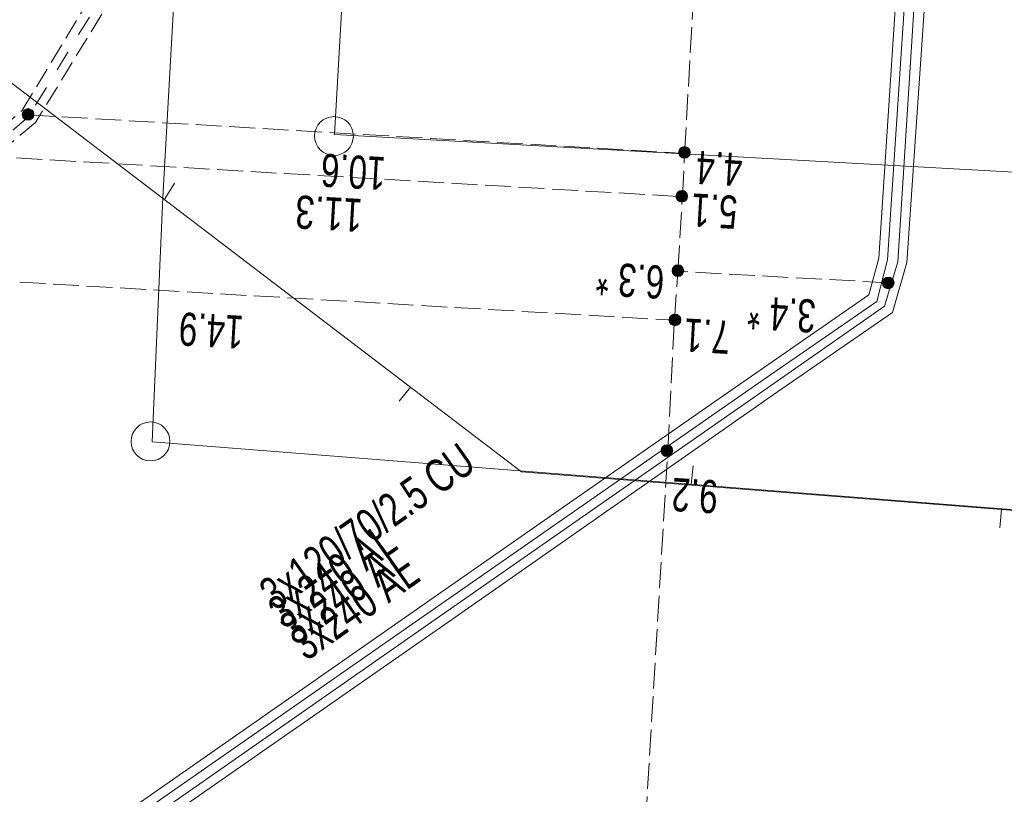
# Model space of a CAD drawing. Header units: metres. Extents: x -740 to 758, y -633 to 854.
# Tile 175 of 256: x -402 to -386, y 221 to 233. Entities that reach past the tile are written whole.
import ezdxf

# ---------------------------------------------------------------- set-up
doc = ezdxf.new("R2010")
doc.units = ezdxf.units.M
doc.header["$MEASUREMENT"] = 0
for name, pattern in [('333_125', [0.4576, 0.3328, -0.1248]), ('333_333', [0.6656, 0.3328, -0.3328]), ('416_125', [0.5408, 0.416, -0.1248])]:
    doc.linetypes.add(name, pattern=pattern)
for name, color, linetype in [('Grundkarte.LOVION', 7, 'Continuous'), ('Strom.LOVION', 7, 'Continuous'), ('StromBemass.LOVION', 7, 'Continuous')]:
    doc.layers.add(name, color=color, linetype=linetype)
doc.styles.add('ERSTELLTER_STIL_1', font='arial.ttf')

msp = doc.modelspace()

# ---------------------------------------------------------------- hatches: boundary and pattern name
at = {"layer": 'StromBemass.LOVION', "linetype": 'Continuous', "lineweight": 13}
for points in [[(-401.8, 231.734), (-401.793, 231.744), (-401.787, 231.754), (-401.783, 231.765), (-401.78, 231.777), (-401.779, 231.788), (-401.779, 231.8), (-401.78, 231.812), (-401.783, 231.823), (-401.787, 231.834), (-401.793, 231.845), (-401.8, 231.854), (-401.808, 231.863), (-401.817, 231.87), (-401.827, 231.877), (-401.838, 231.882), (-401.849, 231.885), (-401.861, 231.887), (-401.873, 231.888), (-401.885, 231.887), (-401.896, 231.885), (-401.908, 231.881), (-401.918, 231.876), (-401.928, 231.87), (-401.937, 231.862), (-401.945, 231.854), (-401.952, 231.844), (-401.958, 231.834), (-401.962, 231.823), (-401.965, 231.811), (-401.967, 231.799), (-401.967, 231.788), (-401.965, 231.776), (-401.962, 231.764), (-401.958, 231.753), (-401.952, 231.743), (-401.945, 231.734), (-401.937, 231.725), (-401.928, 231.717), (-401.918, 231.711), (-401.907, 231.706), (-401.896, 231.703), (-401.884, 231.7), (-401.872, 231.7), (-401.86, 231.7), (-401.849, 231.703), (-401.838, 231.706), (-401.827, 231.711), (-401.817, 231.718), (-401.808, 231.725)], [(-401.813, 231.745), (-401.808, 231.751), (-401.804, 231.759), (-401.801, 231.766), (-401.799, 231.775), (-401.798, 231.783), (-401.798, 231.791), (-401.799, 231.8), (-401.801, 231.808), (-401.804, 231.816), (-401.808, 231.823), (-401.813, 231.83), (-401.819, 231.836), (-401.825, 231.841), (-401.832, 231.845), (-401.84, 231.849), (-401.848, 231.852), (-401.856, 231.853), (-401.864, 231.854), (-401.873, 231.853), (-401.881, 231.851), (-401.889, 231.849), (-401.897, 231.845), (-401.904, 231.841), (-401.91, 231.835), (-401.916, 231.829), (-401.921, 231.822), (-401.925, 231.815), (-401.928, 231.807), (-401.93, 231.799), (-401.931, 231.791), (-401.931, 231.782), (-401.93, 231.774), (-401.928, 231.766), (-401.925, 231.758), (-401.92, 231.751), (-401.915, 231.744), (-401.91, 231.738), (-401.903, 231.733), (-401.896, 231.728), (-401.889, 231.725), (-401.881, 231.722), (-401.872, 231.721), (-401.864, 231.72), (-401.856, 231.721), (-401.847, 231.722), (-401.839, 231.725), (-401.832, 231.729), (-401.825, 231.733), (-401.818, 231.738)], [(-391.213, 231.122), (-391.206, 231.131), (-391.201, 231.141), (-391.196, 231.152), (-391.194, 231.164), (-391.192, 231.175), (-391.192, 231.187), (-391.194, 231.199), (-391.197, 231.21), (-391.201, 231.221), (-391.207, 231.231), (-391.214, 231.241), (-391.222, 231.249), (-391.231, 231.257), (-391.241, 231.263), (-391.251, 231.268), (-391.262, 231.271), (-391.274, 231.274), (-391.286, 231.274), (-391.297, 231.274), (-391.309, 231.271), (-391.32, 231.268), (-391.331, 231.263), (-391.341, 231.256), (-391.35, 231.249), (-391.358, 231.24), (-391.365, 231.231), (-391.37, 231.22), (-391.374, 231.209), (-391.377, 231.198), (-391.379, 231.186), (-391.379, 231.175), (-391.377, 231.163), (-391.374, 231.152), (-391.37, 231.141), (-391.364, 231.131), (-391.357, 231.121), (-391.349, 231.113), (-391.34, 231.105), (-391.33, 231.099), (-391.32, 231.094), (-391.308, 231.09), (-391.297, 231.088), (-391.285, 231.087), (-391.273, 231.088), (-391.262, 231.09), (-391.251, 231.094), (-391.24, 231.099), (-391.23, 231.105), (-391.221, 231.113)], [(-391.238, 231.126), (-391.233, 231.132), (-391.229, 231.139), (-391.226, 231.147), (-391.224, 231.155), (-391.223, 231.163), (-391.223, 231.171), (-391.224, 231.179), (-391.226, 231.186), (-391.229, 231.194), (-391.233, 231.201), (-391.238, 231.207), (-391.243, 231.213), (-391.25, 231.218), (-391.256, 231.223), (-391.264, 231.226), (-391.271, 231.229), (-391.279, 231.23), (-391.287, 231.231), (-391.295, 231.23), (-391.303, 231.228), (-391.311, 231.226), (-391.318, 231.223), (-391.325, 231.218), (-391.331, 231.213), (-391.337, 231.207), (-391.341, 231.201), (-391.345, 231.194), (-391.348, 231.186), (-391.35, 231.178), (-391.351, 231.17), (-391.351, 231.162), (-391.35, 231.154), (-391.348, 231.147), (-391.345, 231.139), (-391.341, 231.132), (-391.336, 231.126), (-391.331, 231.12), (-391.325, 231.115), (-391.318, 231.11), (-391.31, 231.107), (-391.303, 231.104), (-391.295, 231.103), (-391.287, 231.103), (-391.279, 231.103), (-391.271, 231.105), (-391.263, 231.107), (-391.256, 231.111), (-391.249, 231.115), (-391.243, 231.12)], [(-391.235, 231.129), (-391.231, 231.135), (-391.227, 231.142), (-391.224, 231.15), (-391.222, 231.157), (-391.221, 231.165), (-391.221, 231.173), (-391.222, 231.181), (-391.224, 231.189), (-391.227, 231.197), (-391.231, 231.204), (-391.236, 231.21), (-391.241, 231.216), (-391.247, 231.221), (-391.254, 231.225), (-391.262, 231.229), (-391.269, 231.231), (-391.277, 231.233), (-391.285, 231.233), (-391.293, 231.233), (-391.301, 231.231), (-391.309, 231.229), (-391.316, 231.225), (-391.323, 231.221), (-391.329, 231.216), (-391.334, 231.21), (-391.339, 231.203), (-391.343, 231.196), (-391.346, 231.189), (-391.348, 231.181), (-391.349, 231.173), (-391.349, 231.165), (-391.348, 231.157), (-391.346, 231.149), (-391.343, 231.142), (-391.339, 231.135), (-391.334, 231.128), (-391.329, 231.122), (-391.322, 231.117), (-391.316, 231.113), (-391.308, 231.11), (-391.301, 231.107), (-391.293, 231.106), (-391.285, 231.105), (-391.277, 231.106), (-391.269, 231.107), (-391.261, 231.11), (-391.254, 231.113), (-391.247, 231.117), (-391.241, 231.123)], [(-391.257, 230.415), (-391.25, 230.424), (-391.245, 230.435), (-391.24, 230.446), (-391.238, 230.457), (-391.236, 230.469), (-391.236, 230.48), (-391.238, 230.492), (-391.241, 230.503), (-391.245, 230.514), (-391.251, 230.524), (-391.258, 230.534), (-391.266, 230.542), (-391.275, 230.55), (-391.285, 230.556), (-391.295, 230.561), (-391.306, 230.565), (-391.318, 230.567), (-391.33, 230.568), (-391.341, 230.567), (-391.353, 230.565), (-391.364, 230.561), (-391.374, 230.556), (-391.384, 230.55), (-391.393, 230.542), (-391.401, 230.533), (-391.408, 230.524), (-391.414, 230.514), (-391.418, 230.503), (-391.421, 230.491), (-391.422, 230.48), (-391.422, 230.468), (-391.421, 230.456), (-391.418, 230.445), (-391.414, 230.434), (-391.408, 230.424), (-391.401, 230.414), (-391.393, 230.406), (-391.384, 230.399), (-391.374, 230.392), (-391.363, 230.387), (-391.352, 230.384), (-391.341, 230.382), (-391.329, 230.381), (-391.317, 230.382), (-391.306, 230.384), (-391.295, 230.388), (-391.284, 230.393), (-391.274, 230.399), (-391.265, 230.406)], [(-391.274, 230.429), (-391.27, 230.436), (-391.266, 230.442), (-391.263, 230.45), (-391.261, 230.457), (-391.261, 230.465), (-391.261, 230.473), (-391.262, 230.48), (-391.264, 230.488), (-391.266, 230.495), (-391.27, 230.502), (-391.275, 230.508), (-391.28, 230.514), (-391.286, 230.519), (-391.293, 230.523), (-391.3, 230.526), (-391.307, 230.528), (-391.315, 230.53), (-391.322, 230.53), (-391.33, 230.53), (-391.338, 230.528), (-391.345, 230.526), (-391.352, 230.523), (-391.359, 230.518), (-391.365, 230.513), (-391.37, 230.508), (-391.374, 230.501), (-391.378, 230.495), (-391.381, 230.487), (-391.383, 230.48), (-391.384, 230.472), (-391.384, 230.464), (-391.383, 230.457), (-391.381, 230.449), (-391.378, 230.442), (-391.374, 230.435), (-391.37, 230.429), (-391.364, 230.423), (-391.358, 230.418), (-391.352, 230.414), (-391.345, 230.411), (-391.337, 230.409), (-391.33, 230.407), (-391.322, 230.407), (-391.314, 230.407), (-391.307, 230.409), (-391.299, 230.411), (-391.292, 230.414), (-391.286, 230.419), (-391.28, 230.424)], [(-391.271, 230.431), (-391.267, 230.437), (-391.263, 230.444), (-391.26, 230.451), (-391.258, 230.459), (-391.257, 230.467), (-391.257, 230.475), (-391.258, 230.482), (-391.26, 230.49), (-391.263, 230.497), (-391.267, 230.504), (-391.272, 230.51), (-391.277, 230.516), (-391.283, 230.521), (-391.29, 230.525), (-391.297, 230.529), (-391.304, 230.531), (-391.312, 230.532), (-391.32, 230.533), (-391.327, 230.532), (-391.335, 230.531), (-391.343, 230.528), (-391.35, 230.525), (-391.356, 230.521), (-391.362, 230.516), (-391.368, 230.51), (-391.372, 230.504), (-391.376, 230.497), (-391.379, 230.49), (-391.381, 230.482), (-391.382, 230.474), (-391.382, 230.466), (-391.381, 230.459), (-391.379, 230.451), (-391.376, 230.444), (-391.372, 230.437), (-391.367, 230.431), (-391.362, 230.425), (-391.356, 230.42), (-391.349, 230.416), (-391.342, 230.413), (-391.335, 230.41), (-391.327, 230.409), (-391.319, 230.408), (-391.311, 230.409), (-391.304, 230.41), (-391.296, 230.413), (-391.289, 230.416), (-391.283, 230.42), (-391.277, 230.425)], [(-391.319, 229.214), (-391.312, 229.224), (-391.307, 229.234), (-391.302, 229.245), (-391.299, 229.257), (-391.298, 229.268), (-391.298, 229.28), (-391.299, 229.292), (-391.302, 229.303), (-391.307, 229.314), (-391.313, 229.325), (-391.32, 229.334), (-391.328, 229.343), (-391.337, 229.35), (-391.347, 229.357), (-391.358, 229.362), (-391.369, 229.365), (-391.381, 229.368), (-391.392, 229.368), (-391.404, 229.368), (-391.416, 229.365), (-391.427, 229.362), (-391.438, 229.356), (-391.448, 229.35), (-391.457, 229.342), (-391.465, 229.334), (-391.472, 229.324), (-391.478, 229.314), (-391.482, 229.303), (-391.485, 229.291), (-391.486, 229.28), (-391.486, 229.268), (-391.485, 229.256), (-391.482, 229.244), (-391.477, 229.233), (-391.472, 229.223), (-391.465, 229.214), (-391.456, 229.205), (-391.447, 229.197), (-391.437, 229.191), (-391.427, 229.186), (-391.415, 229.182), (-391.404, 229.18), (-391.392, 229.18), (-391.38, 229.18), (-391.368, 229.183), (-391.357, 229.186), (-391.346, 229.191), (-391.336, 229.198), (-391.327, 229.205)], [(-391.348, 229.228), (-391.343, 229.234), (-391.34, 229.241), (-391.337, 229.248), (-391.335, 229.256), (-391.334, 229.263), (-391.334, 229.271), (-391.335, 229.279), (-391.337, 229.287), (-391.34, 229.294), (-391.344, 229.301), (-391.348, 229.307), (-391.354, 229.313), (-391.36, 229.318), (-391.366, 229.322), (-391.373, 229.325), (-391.381, 229.328), (-391.389, 229.329), (-391.396, 229.33), (-391.404, 229.329), (-391.412, 229.328), (-391.419, 229.325), (-391.427, 229.322), (-391.433, 229.318), (-391.439, 229.313), (-391.445, 229.307), (-391.449, 229.301), (-391.453, 229.294), (-391.456, 229.286), (-391.458, 229.279), (-391.459, 229.271), (-391.459, 229.263), (-391.458, 229.255), (-391.456, 229.248), (-391.453, 229.24), (-391.449, 229.234), (-391.444, 229.227), (-391.439, 229.222), (-391.433, 229.217), (-391.426, 229.212), (-391.419, 229.209), (-391.412, 229.207), (-391.404, 229.205), (-391.396, 229.205), (-391.388, 229.205), (-391.381, 229.207), (-391.373, 229.209), (-391.366, 229.213), (-391.359, 229.217), (-391.353, 229.222)], [(-391.348, 229.228), (-391.343, 229.234), (-391.34, 229.241), (-391.337, 229.248), (-391.335, 229.256), (-391.334, 229.263), (-391.334, 229.271), (-391.335, 229.279), (-391.337, 229.287), (-391.34, 229.294), (-391.344, 229.301), (-391.348, 229.307), (-391.354, 229.313), (-391.36, 229.318), (-391.366, 229.322), (-391.373, 229.325), (-391.381, 229.328), (-391.389, 229.329), (-391.396, 229.33), (-391.404, 229.329), (-391.412, 229.328), (-391.419, 229.325), (-391.427, 229.322), (-391.433, 229.318), (-391.439, 229.313), (-391.445, 229.307), (-391.449, 229.301), (-391.453, 229.294), (-391.456, 229.286), (-391.458, 229.279), (-391.459, 229.271), (-391.459, 229.263), (-391.458, 229.255), (-391.456, 229.248), (-391.453, 229.24), (-391.449, 229.234), (-391.444, 229.227), (-391.439, 229.222), (-391.433, 229.217), (-391.426, 229.212), (-391.419, 229.209), (-391.412, 229.207), (-391.404, 229.205), (-391.396, 229.205), (-391.388, 229.205), (-391.381, 229.207), (-391.373, 229.209), (-391.366, 229.213), (-391.359, 229.217), (-391.353, 229.222)], [(-387.926, 229.017), (-387.919, 229.026), (-387.914, 229.037), (-387.909, 229.048), (-387.906, 229.059), (-387.905, 229.071), (-387.905, 229.083), (-387.906, 229.094), (-387.909, 229.106), (-387.914, 229.117), (-387.92, 229.127), (-387.926, 229.137), (-387.935, 229.145), (-387.944, 229.153), (-387.954, 229.159), (-387.964, 229.164), (-387.976, 229.168), (-387.987, 229.17), (-387.999, 229.171), (-388.011, 229.17), (-388.023, 229.168), (-388.034, 229.164), (-388.045, 229.159), (-388.055, 229.153), (-388.064, 229.145), (-388.072, 229.136), (-388.079, 229.127), (-388.084, 229.116), (-388.089, 229.105), (-388.092, 229.094), (-388.093, 229.082), (-388.093, 229.07), (-388.091, 229.059), (-388.088, 229.047), (-388.084, 229.036), (-388.078, 229.026), (-388.071, 229.016), (-388.063, 229.008), (-388.054, 229), (-388.044, 228.994), (-388.033, 228.989), (-388.022, 228.985), (-388.01, 228.983), (-387.999, 228.982), (-387.987, 228.983), (-387.975, 228.985), (-387.964, 228.989), (-387.953, 228.994), (-387.943, 229), (-387.934, 229.008)], [(-387.949, 229.035), (-387.944, 229.042), (-387.941, 229.049), (-387.938, 229.056), (-387.936, 229.064), (-387.935, 229.071), (-387.935, 229.079), (-387.936, 229.087), (-387.938, 229.095), (-387.941, 229.102), (-387.945, 229.109), (-387.949, 229.115), (-387.955, 229.121), (-387.961, 229.126), (-387.967, 229.13), (-387.974, 229.133), (-387.982, 229.136), (-387.989, 229.137), (-387.997, 229.138), (-388.005, 229.137), (-388.013, 229.135), (-388.02, 229.133), (-388.027, 229.13), (-388.034, 229.125), (-388.04, 229.12), (-388.045, 229.115), (-388.05, 229.108), (-388.054, 229.101), (-388.057, 229.094), (-388.058, 229.087), (-388.059, 229.079), (-388.059, 229.071), (-388.058, 229.063), (-388.056, 229.056), (-388.054, 229.048), (-388.05, 229.041), (-388.045, 229.035), (-388.04, 229.029), (-388.034, 229.024), (-388.027, 229.02), (-388.02, 229.017), (-388.012, 229.015), (-388.005, 229.013), (-387.997, 229.013), (-387.989, 229.013), (-387.981, 229.015), (-387.974, 229.017), (-387.967, 229.02), (-387.96, 229.025), (-387.954, 229.03)], [(-391.365, 228.421), (-391.358, 228.431), (-391.353, 228.441), (-391.348, 228.452), (-391.346, 228.464), (-391.344, 228.475), (-391.344, 228.487), (-391.346, 228.499), (-391.349, 228.51), (-391.353, 228.521), (-391.359, 228.532), (-391.366, 228.541), (-391.374, 228.55), (-391.383, 228.557), (-391.393, 228.564), (-391.404, 228.569), (-391.415, 228.572), (-391.427, 228.574), (-391.438, 228.575), (-391.45, 228.574), (-391.462, 228.572), (-391.473, 228.568), (-391.484, 228.563), (-391.494, 228.557), (-391.503, 228.549), (-391.511, 228.541), (-391.518, 228.531), (-391.523, 228.521), (-391.528, 228.51), (-391.531, 228.498), (-391.532, 228.486), (-391.532, 228.475), (-391.531, 228.463), (-391.528, 228.451), (-391.523, 228.44), (-391.517, 228.43), (-391.51, 228.421), (-391.502, 228.412), (-391.493, 228.404), (-391.483, 228.398), (-391.472, 228.393), (-391.461, 228.39), (-391.45, 228.387), (-391.438, 228.387), (-391.426, 228.387), (-391.414, 228.39), (-391.403, 228.393), (-391.392, 228.398), (-391.383, 228.405), (-391.373, 228.412)], [(-391.398, 228.432), (-391.393, 228.438), (-391.389, 228.445), (-391.387, 228.453), (-391.385, 228.46), (-391.384, 228.468), (-391.384, 228.476), (-391.385, 228.484), (-391.387, 228.492), (-391.39, 228.499), (-391.393, 228.506), (-391.398, 228.512), (-391.404, 228.518), (-391.41, 228.523), (-391.416, 228.528), (-391.424, 228.531), (-391.431, 228.533), (-391.439, 228.535), (-391.447, 228.535), (-391.455, 228.535), (-391.463, 228.533), (-391.47, 228.531), (-391.477, 228.527), (-391.484, 228.523), (-391.49, 228.518), (-391.496, 228.512), (-391.5, 228.506), (-391.504, 228.499), (-391.507, 228.491), (-391.509, 228.484), (-391.51, 228.476), (-391.51, 228.468), (-391.509, 228.46), (-391.507, 228.452), (-391.504, 228.445), (-391.5, 228.438), (-391.495, 228.431), (-391.49, 228.426), (-391.484, 228.421), (-391.477, 228.416), (-391.47, 228.413), (-391.462, 228.411), (-391.455, 228.409), (-391.447, 228.409), (-391.439, 228.409), (-391.431, 228.411), (-391.423, 228.413), (-391.416, 228.417), (-391.409, 228.421), (-391.403, 228.426)], [(-391.395, 228.433), (-391.39, 228.44), (-391.386, 228.447), (-391.383, 228.454), (-391.381, 228.462), (-391.38, 228.47), (-391.38, 228.478), (-391.381, 228.486), (-391.383, 228.494), (-391.386, 228.501), (-391.39, 228.508), (-391.395, 228.515), (-391.4, 228.521), (-391.407, 228.526), (-391.413, 228.53), (-391.421, 228.533), (-391.428, 228.536), (-391.436, 228.537), (-391.444, 228.538), (-391.452, 228.537), (-391.46, 228.536), (-391.468, 228.533), (-391.475, 228.53), (-391.482, 228.526), (-391.488, 228.52), (-391.493, 228.515), (-391.498, 228.508), (-391.502, 228.501), (-391.505, 228.494), (-391.507, 228.486), (-391.508, 228.478), (-391.508, 228.47), (-391.507, 228.462), (-391.505, 228.454), (-391.502, 228.447), (-391.498, 228.44), (-391.493, 228.433), (-391.488, 228.427), (-391.481, 228.422), (-391.475, 228.418), (-391.467, 228.414), (-391.46, 228.412), (-391.452, 228.411), (-391.444, 228.41), (-391.436, 228.411), (-391.428, 228.412), (-391.42, 228.415), (-391.413, 228.418), (-391.406, 228.422), (-391.4, 228.428)], [(-391.495, 226.313), (-391.488, 226.323), (-391.483, 226.334), (-391.478, 226.345), (-391.475, 226.356), (-391.474, 226.368), (-391.474, 226.38), (-391.476, 226.392), (-391.479, 226.403), (-391.483, 226.414), (-391.489, 226.425), (-391.496, 226.434), (-391.504, 226.443), (-391.513, 226.451), (-391.523, 226.457), (-391.534, 226.462), (-391.545, 226.466), (-391.557, 226.468), (-391.569, 226.469), (-391.581, 226.468), (-391.593, 226.466), (-391.604, 226.462), (-391.615, 226.457), (-391.625, 226.45), (-391.634, 226.443), (-391.642, 226.434), (-391.649, 226.424), (-391.655, 226.414), (-391.659, 226.403), (-391.662, 226.391), (-391.663, 226.379), (-391.663, 226.367), (-391.662, 226.356), (-391.659, 226.344), (-391.654, 226.333), (-391.649, 226.323), (-391.642, 226.313), (-391.633, 226.304), (-391.624, 226.297), (-391.614, 226.29), (-391.603, 226.285), (-391.592, 226.282), (-391.58, 226.28), (-391.568, 226.279), (-391.556, 226.28), (-391.545, 226.282), (-391.533, 226.286), (-391.523, 226.291), (-391.513, 226.297), (-391.503, 226.305)], [(-391.512, 226.336), (-391.507, 226.342), (-391.503, 226.349), (-391.501, 226.356), (-391.499, 226.364), (-391.498, 226.372), (-391.498, 226.38), (-391.499, 226.388), (-391.501, 226.395), (-391.504, 226.403), (-391.507, 226.41), (-391.512, 226.416), (-391.518, 226.422), (-391.524, 226.427), (-391.53, 226.431), (-391.538, 226.435), (-391.545, 226.437), (-391.553, 226.438), (-391.561, 226.439), (-391.569, 226.438), (-391.577, 226.437), (-391.584, 226.434), (-391.591, 226.431), (-391.598, 226.427), (-391.604, 226.422), (-391.61, 226.416), (-391.614, 226.409), (-391.618, 226.402), (-391.621, 226.395), (-391.623, 226.387), (-391.624, 226.379), (-391.624, 226.372), (-391.623, 226.364), (-391.621, 226.356), (-391.618, 226.349), (-391.614, 226.342), (-391.609, 226.335), (-391.604, 226.33), (-391.598, 226.324), (-391.591, 226.32), (-391.584, 226.317), (-391.576, 226.314), (-391.568, 226.313), (-391.56, 226.313), (-391.553, 226.313), (-391.545, 226.315), (-391.537, 226.317), (-391.53, 226.32), (-391.523, 226.325), (-391.517, 226.33)]]:
    msp.add_hatch(color=7, dxfattribs=at).paths.add_polyline_path(points)

# ---------------------------------------------------------------- linework, layer by layer
at = {"layer": 'Grundkarte.LOVION', "color": 8, "linetype": 'Continuous', "lineweight": 18}
msp.add_lwpolyline([(-346.975, 228.7), (-396.929, 231.471), (-395.73, 252.455), (-396.929, 231.471), (-346.975, 228.7), (-345.072, 262.137)], close=True, dxfattribs=at)
at = {"layer": 'Grundkarte.LOVION', "color": 253, "linetype": 'Continuous', "lineweight": 18}
for points in [[(-312.002, 234.957), (-341.235, 236.798), (-342.022, 222.476), (-354.51, 222.939), (-399.873, 226.514), (-399.698, 230.462), (-398.662, 248.888)], [(-398.662, 248.888), (-399.698, 230.462), (-399.873, 226.514), (-354.51, 222.939), (-342.022, 222.476), (-341.235, 236.798), (-312.002, 234.957)]]:
    msp.add_lwpolyline(points, dxfattribs=at)
at = {"layer": 'Grundkarte.LOVION', "color": 8, "linetype": 'Continuous', "lineweight": 18}
for points in [[(-312.002, 234.957), (-341.235, 236.798), (-342.022, 222.476), (-354.51, 222.939), (-399.873, 226.514), (-399.698, 230.462), (-398.662, 248.888)], [(-398.662, 248.888), (-399.698, 230.462), (-399.873, 226.514), (-354.51, 222.939), (-342.022, 222.476), (-341.235, 236.798), (-312.002, 234.957)], [(-408.382, 237.061), (-393.915, 226.032), (-354.51, 222.939), (-342.022, 222.476), (-307.504, 221.299), (-307.413, 221.278), (-308.273, 231.893)], [(-399.513, 230.687), (-399.666, 230.435)], [(-395.888, 227.169), (-395.703, 227.394)], [(-391.146, 226.126), (-391.176, 225.827)], [(-386.201, 225.131), (-386.172, 225.43)]]:
    msp.add_lwpolyline(points, dxfattribs=at)
at = {"layer": 'Grundkarte.LOVION', "color": 9, "linetype": 'Continuous', "lineweight": 18}
for centre, radius in [((-396.939, 231.445), 0.313), ((-399.898, 226.521), 0.314)]:
    msp.add_circle(centre, radius, dxfattribs=at)
at = {"layer": 'Strom.LOVION', "color": 150, "linetype": 'Continuous', "lineweight": 18}
msp.add_lwpolyline([(-388.73, 260.972), (-389.798, 239.395), (-387.669, 239.234), (-387.519, 239.056), (-387.765, 235.382), (-388.149, 229.478), (-388.312, 228.885), (-390.873, 227.113), (-395.217, 224.087), (-404.625, 217.522)], dxfattribs=at)
at = {"layer": 'Strom.LOVION', "color": 7, "linetype": '333_125', "lineweight": 13}
msp.add_lwpolyline([(-397.354, 250.479), (-397.834, 241.934), (-399.012, 236.144), (-401.751, 231.665), (-402.53, 231.012), (-406.241, 229.216), (-416.262, 222.133), (-416.434, 222.382), (-406.4, 229.481), (-402.686, 231.248), (-401.976, 231.85), (-399.29, 236.265), (-398.149, 241.978), (-397.685, 250.077)], dxfattribs=at)
at = {"layer": 'Strom.LOVION', "color": 9, "linetype": '333_333', "lineweight": 18}
msp.add_lwpolyline([(-397.526, 250.27), (-397.983, 241.949), (-399.151, 236.205), (-401.864, 231.757), (-402.6, 231.124), (-406.327, 229.341), (-416.348, 222.258), (-416.904, 221.287), (-418.357, 209.855), (-419.083, 208.513), (-419.336, 208.828)], dxfattribs=at)
at = {"layer": 'Strom.LOVION', "color": 1, "linetype": 'Continuous', "lineweight": 18}
for points in [[(-387.439, 237.941), (-387.616, 235.367), (-388.013, 229.447), (-388.184, 228.78), (-390.053, 227.489), (-395.325, 223.825), (-404.525, 217.414)], [(-387.277, 237.942), (-387.467, 235.352), (-387.847, 229.419), (-388.058, 228.703), (-389.953, 227.38), (-395.183, 223.736), (-404.397, 217.308)], [(-387.114, 237.943), (-387.288, 235.34), (-387.698, 229.404), (-387.93, 228.598), (-389.854, 227.272), (-395.041, 223.646), (-404.34, 217.181)]]:
    msp.add_lwpolyline(points, dxfattribs=at)
at = {"layer": 'StromBemass.LOVION', "color": 7, "linetype": '416_125', "lineweight": 13}
for points in [[(-392.136, 216.601), (-391.555, 226.381), (-391.449, 228.475), (-391.394, 229.264), (-391.319, 230.468), (-391.284, 231.166), (-391.034, 235.565), (-387.541, 235.36)], [(-401.867, 231.787), (-391.284, 231.166)], [(-402.6, 231.124), (-391.319, 230.468)], [(-406.327, 229.341), (-391.449, 228.475)], [(-387.991, 229.079), (-391.394, 229.264)]]:
    msp.add_lwpolyline(points, dxfattribs=at)
at = {"layer": 'StromBemass.LOVION', "color": 7, "linetype": 'Continuous', "lineweight": 13}
for centre, radius in [((-401.873, 231.794), 0.0942), ((-401.864, 231.787), 0.0667), ((-391.285, 231.181), 0.0935), ((-391.287, 231.167), 0.064), ((-391.285, 231.169), 0.0641), ((-391.329, 230.474), 0.0933), ((-391.322, 230.469), 0.0618), ((-391.319, 230.471), 0.0623), ((-391.392, 229.274), 0.0944), ((-391.396, 229.267), 0.0625), ((-391.396, 229.267), 0.0625), ((-387.999, 229.077), 0.0942), ((-387.997, 229.075), 0.0624), ((-391.438, 228.481), 0.0942), ((-391.447, 228.472), 0.0633), ((-391.444, 228.474), 0.0639), ((-391.569, 226.374), 0.0949), ((-391.561, 226.376), 0.0632)]:
    msp.add_circle(centre, radius, dxfattribs=at)

# ---------------------------------------------------------------- texts
at = {"layer": 'Strom.LOVION', "color": 150, "linetype": 'Continuous', "lineweight": 18, "insert": (-397.881, 223.771), "char_height": 0.53355, "attachment_point": 7, "rotation": 35.2429, "style": 'ERSTELLTER_STIL_1'}
msp.add_mtext('{\\A1;\\W0.71558x;3x120/70/2.5 CU}', dxfattribs=at)
at = {"layer": 'Strom.LOVION', "color": 1, "linetype": 'Continuous', "lineweight": 18, "char_height": 0.53355, "attachment_point": 7, "rotation": 35.2429, "style": 'ERSTELLTER_STIL_1'}
for insert in [(-397.741, 223.474), (-397.553, 223.212), (-397.381, 222.963)]:
    msp.add_mtext('{\\A1;\\W0.72505x;3x240 AL}', dxfattribs=dict(at, insert=insert))
at = {"layer": 'StromBemass.LOVION', "color": 7, "linetype": 'Continuous', "lineweight": 13, "attachment_point": 7, "style": 'ERSTELLTER_STIL_1'}
for s, insert, char_height, rotation in [('{\\A1;\\W0.71558x;10.6}', (-396.094, 231.111), 0.53355, 176.6592), ('{\\A1;\\W0.71558x;4.4}', (-390.34, 231.164), 0.53355, 176.6592), ('{\\A1;\\W0.74395x;11.3}', (-396.467, 230.436), 0.53355, 176.6592), ('{\\A1;\\W0.71558x;5.1}', (-390.418, 230.486), 0.53355, 176.6592), ('{\\A1;\\W0.71558x;6.3 *}', (-391.598, 229.358), 0.53355, 176.6592), ('{\\A1;\\W0.71558x;3.4 *}', (-389.154, 228.812), 0.53355, 176.6599), ('{\\A1;\\W0.71558x;14.9}', (-398.385, 228.552), 0.53354, 176.6599), ('{\\A1;\\W0.71558x;7.1}', (-390.535, 228.463), 0.53355, 176.6592), ('{\\A1;\\W0.71558x;9.2}', (-390.733, 225.899), 0.53355, 176.6592)]:
    msp.add_mtext(s, dxfattribs=dict(at, insert=insert, char_height=char_height, rotation=rotation))

doc.saveas('drawing.dxf')
